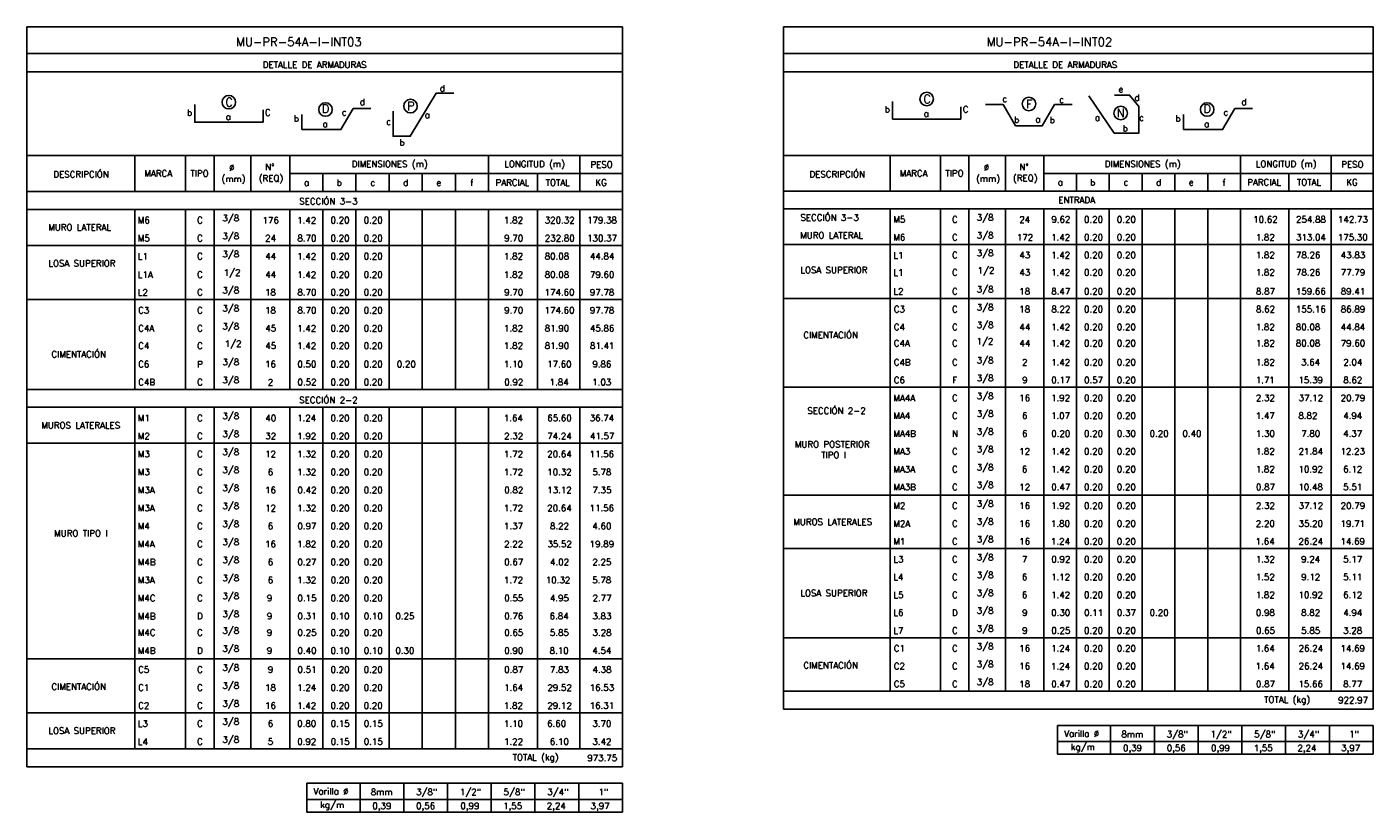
# Model space of a CAD drawing. Header units: metres. Extents: x -260 to 410, y 23 to 160.
# Tile 6 of 15: x -91 to -33, y 45 to 78. Entities that reach past the tile are written whole.
import ezdxf
from ezdxf.enums import TextEntityAlignment as Align

# ---------------------------------------------------------------- set-up
doc = ezdxf.new("R2010")
doc.units = ezdxf.units.M
for name, color, linetype in [('XREF-SE-CUADROS DE DESPIECE - HUAURA_PQT4$0$21', 3, 'Continuous'), ('XREF-SE-CUADROS DE DESPIECE - HUAURA_PQT4$0$21C', 3, 'Continuous'), ('XREF-SE-CUADROS DE DESPIECE - HUAURA_PQT4$0$23', 2, 'Continuous'), ('XREF-SE-CUADROS DE DESPIECE - HUAURA_PQT4$0$S-ANNO-TEXT', 7, 'Continuous'), ('XREF-SE-CUADROS DE DESPIECE - HUAURA_PQT4$0$S-LNWK-0006', 1, 'Continuous')]:
    doc.layers.add(name, color=color, linetype=linetype)
doc.styles.add('XREF-SE-CUADROS DE DESPIECE - HUAURA_PQT4$0$TEGEPSA 100', font='romans.shx')

# ---------------------------------------------------------------- blocks, each defined once
blk = doc.blocks.new('XREF-SE-CUADROS DE DESPIECE - HUAURA_PQT4')
at = {"color": 3}
for p, q in [((-86.158, 72.91), (-86.158, 71.379)), ((-83.992, 72.91), (-83.992, 71.379)), ((-82.78, 72.91), (-82.78, 71.379)), ((-81.21, 72.91), (-81.21, 71.379)), ((-79.56, 72.91), (-79.56, 71.379)), ((-71.093, 72.91), (-71.093, 71.379)), ((-67.198, 72.91), (-67.198, 71.379)), ((-53.983, 72.91), (-53.983, 71.394)), ((-51.839, 72.91), (-51.839, 71.394)), ((-50.639, 72.91), (-50.639, 71.394)), ((-49.085, 72.91), (-49.085, 71.394)), ((-47.452, 72.91), (-47.452, 71.394)), ((-39.071, 72.91), (-39.071, 71.394)), ((-35.216, 72.91), (-35.216, 71.394)), ((-79.56, 72.14), (-65.389, 72.14)), ((-78.149, 72.14), (-78.149, 71.379)), ((-76.738, 72.14), (-76.738, 71.379)), ((-75.327, 72.14), (-75.327, 71.379)), ((-73.915, 72.14), (-73.915, 71.379)), ((-72.504, 72.14), (-72.504, 71.379)), ((-69.006, 72.14), (-69.006, 71.379)), ((-47.452, 72.148), (-33.426, 72.148)), ((-46.055, 72.148), (-46.055, 71.394)), ((-44.658, 72.148), (-44.658, 71.394)), ((-43.262, 72.148), (-43.262, 71.394)), ((-41.865, 72.148), (-41.865, 71.394)), ((-40.468, 72.148), (-40.468, 71.394)), ((-37.006, 72.148), (-37.006, 71.394)), ((-90.749, 71.379), (-65.389, 71.379)), ((-58.527, 71.394), (-33.426, 71.394)), ((-90.749, 70.617), (-65.389, 70.617)), ((-86.158, 70.617), (-86.158, 62.958)), ((-83.992, 70.617), (-83.992, 62.958)), ((-82.78, 70.617), (-82.78, 62.958)), ((-81.21, 70.617), (-81.21, 62.958)), ((-79.56, 70.617), (-79.56, 62.958)), ((-78.149, 70.617), (-78.149, 62.958)), ((-76.738, 70.617), (-76.738, 62.958)), ((-75.327, 70.617), (-75.327, 62.958)), ((-73.915, 70.617), (-73.915, 62.958)), ((-72.504, 70.617), (-72.504, 62.958)), ((-71.093, 70.617), (-71.093, 62.958)), ((-69.006, 70.617), (-69.006, 66.017)), ((-67.198, 70.617), (-67.198, 62.958)), ((-58.527, 70.64), (-33.426, 70.64)), ((-53.983, 70.64), (-53.983, 50.116)), ((-51.839, 70.64), (-51.839, 50.116)), ((-50.639, 70.64), (-50.639, 50.116)), ((-49.085, 70.64), (-49.085, 50.116)), ((-47.452, 70.64), (-47.452, 50.116)), ((-46.055, 70.64), (-46.055, 50.116)), ((-44.658, 70.64), (-44.658, 50.116)), ((-43.262, 70.64), (-43.262, 50.116)), ((-41.865, 70.64), (-41.865, 50.116)), ((-40.468, 70.64), (-40.468, 50.116)), ((-39.071, 70.64), (-39.071, 50.116)), ((-37.006, 70.64), (-37.006, 50.116)), ((-35.216, 70.64), (-35.216, 50.116)), ((-90.749, 69.084), (-65.389, 69.084)), ((-58.527, 69.123), (-33.426, 69.123)), ((-90.749, 66.783), (-65.389, 66.783)), ((-58.527, 66.823), (-33.426, 66.823)), ((-69.006, 66.017), (-69.006, 62.958)), ((-90.749, 62.958), (-65.389, 62.958)), ((-58.527, 63.047), (-33.426, 63.047)), ((-90.749, 62.196), (-65.389, 62.196)), ((-86.158, 62.196), (-86.158, 47.663)), ((-83.992, 62.196), (-83.992, 47.663)), ((-82.78, 62.196), (-82.78, 47.663)), ((-81.21, 62.196), (-81.21, 47.663)), ((-79.56, 62.196), (-79.56, 47.663)), ((-78.149, 62.196), (-78.149, 47.663)), ((-76.738, 62.196), (-76.738, 47.663)), ((-75.327, 62.196), (-75.327, 47.663)), ((-73.915, 62.196), (-73.915, 47.663)), ((-72.504, 62.196), (-72.504, 47.663)), ((-71.093, 62.196), (-71.093, 47.663)), ((-69.006, 62.196), (-69.006, 47.663)), ((-67.198, 62.196), (-67.198, 47.663)), ((-90.749, 60.664), (-65.389, 60.664)), ((-58.527, 58.458), (-33.426, 58.458)), ((-58.527, 56.183), (-33.426, 56.183)), ((-58.527, 52.391), (-33.426, 52.391)), ((-90.749, 51.494), (-86.158, 51.494)), ((-86.158, 51.494), (-65.389, 51.494)), ((-58.527, 50.116), (-33.426, 50.116)), ((-90.749, 49.196), (-65.389, 49.196)), ((-90.749, 47.663), (-65.389, 47.663))]:
    blk.add_line(p, q, dxfattribs=at)
at = {"layer": 'XREF-SE-CUADROS DE DESPIECE - HUAURA_PQT4$0$21'}
for p, q in [((-44.602, 48.66), (-44.602, 47.432)), ((-42.739, 48.66), (-42.739, 47.432)), ((-40.876, 48.66), (-40.876, 47.432)), ((-39.014, 48.66), (-39.014, 47.432)), ((-37.151, 48.66), (-37.151, 47.432)), ((-35.288, 48.66), (-35.288, 47.432)), ((-46.867, 47.972), (-33.426, 47.972)), ((-76.565, 46.199), (-76.565, 44.971)), ((-74.703, 46.199), (-74.703, 44.971)), ((-72.84, 46.199), (-72.84, 44.971)), ((-70.977, 46.199), (-70.977, 44.971)), ((-69.115, 46.199), (-69.115, 44.971)), ((-67.252, 46.199), (-67.252, 44.971)), ((-78.83, 45.511), (-65.389, 45.511))]:
    blk.add_line(p, q, dxfattribs=at)
at = {"layer": 'XREF-SE-CUADROS DE DESPIECE - HUAURA_PQT4$0$21C'}
for centre in [(-82.149, 75.177), (-78.035, 74.865), (-74.413, 75.012), (-52.432, 75.313), (-48.08, 75.103), (-40.491, 74.865), (-44.172, 74.716)]:
    blk.add_circle(centre, 0.288, dxfattribs=at)
at = {"layer": 'XREF-SE-CUADROS DE DESPIECE - HUAURA_PQT4$0$23'}
for p, q in [((-90.749, 78.38), (-90.749, 46.889)), ((-65.389, 78.38), (-65.389, 46.889)), ((-58.527, 78.38), (-58.527, 49.35)), ((-33.426, 78.38), (-33.426, 49.35)), ((-90.749, 72.91), (-65.389, 72.91)), ((-58.527, 72.91), (-33.426, 72.91)), ((-58.527, 49.35), (-33.426, 49.35)), ((-46.867, 48.66), (-46.867, 47.432)), ((-46.867, 48.66), (-33.426, 48.66)), ((-46.867, 48.66), (-46.867, 47.432)), ((-33.426, 48.66), (-33.426, 47.432)), ((-46.867, 47.432), (-33.426, 47.432)), ((-90.749, 46.889), (-65.389, 46.889)), ((-78.83, 46.199), (-78.83, 44.971)), ((-78.83, 46.199), (-65.389, 46.199)), ((-78.83, 46.199), (-78.83, 44.971)), ((-65.389, 46.199), (-65.389, 44.971)), ((-78.83, 44.971), (-65.389, 44.971))]:
    blk.add_line(p, q, dxfattribs=at)
for points in [[(-65.389, 78.38), (-90.749, 78.38)], [(-33.426, 78.38), (-58.527, 78.38)], [(-65.389, 77.244), (-90.749, 77.244)], [(-33.426, 77.244), (-58.527, 77.244)], [(-65.389, 76.474), (-90.749, 76.474)], [(-33.426, 76.474), (-58.527, 76.474)]]:
    blk.add_lwpolyline(points, dxfattribs=at)
at = {"layer": 'XREF-SE-CUADROS DE DESPIECE - HUAURA_PQT4$0$S-LNWK-0006', "flags": 128}
for points in [[(-72.564, 75.568), (-73.317, 75.568), (-74.422, 73.731), (-75.159, 73.731), (-75.159, 74.798)], [(-76.1, 74.908), (-76.853, 74.908), (-77.377, 74.013), (-79.046, 74.013)], [(-79.046, 74.013), (-79.046, 74.661)], [(-49.929, 75.074), (-49.176, 75.074), (-48.652, 74.179), (-48.083, 74.179), (-48.083, 74.179)], [(-46.238, 75.074), (-46.991, 75.074), (-47.515, 74.179), (-48.083, 74.179), (-48.083, 74.179)], [(-38.556, 74.908), (-39.31, 74.908), (-39.833, 74.013), (-41.503, 74.013)], [(-41.503, 74.013), (-41.503, 74.661)]]:
    blk.add_lwpolyline(points, dxfattribs=at)
at = {"layer": 'XREF-SE-CUADROS DE DESPIECE - HUAURA_PQT4$0$S-LNWK-0006'}
for points in [[(-50.974, 74.985), (-50.974, 74.475, -0.414214), (-50.987, 74.461), (-53.883, 74.461), (-53.883, 75.212)], [(-80.691, 74.848), (-80.691, 74.338, -0.414214), (-80.704, 74.325), (-83.6, 74.325), (-83.6, 75.076)]]:
    blk.add_lwpolyline(points, format="xyb", dxfattribs=at)
blk.add_lwpolyline([(-45.523, 75.455), (-44.444, 73.861), (-43.4, 73.861), (-43.4, 74.999), (-43.791, 75.478), (-44.442, 75.478)], dxfattribs=at)
at = {"style": 'XREF-SE-CUADROS DE DESPIECE - HUAURA_PQT4$0$TEGEPSA 100'}
for s, p in [('DESCRIPCIÓN', (-89.623, 71.971)), ('MARCA', (-85.746, 72.01)), ('TIPO', (-83.785, 72.01)), ('Ø', (-82.136, 72.259)), ('N°', (-80.601, 72.282)), ('DIMENSIONES (m)', (-76.916, 72.413)), ('LONGITUD (m)', (-70.422, 72.413)), ('PESO', (-66.753, 72.391)), ('DESCRIPCIÓN', (-57.425, 71.978)), ('MARCA', (-53.582, 72.018)), ('TIPO', (-51.638, 72.018)), ('Ø', (-50.003, 72.267)), ('N°', (-48.485, 72.29)), ('DIMENSIONES (m)', (-44.851, 72.417)), ('LONGITUD (m)', (-38.421, 72.417)), ('PESO', (-34.781, 72.395)), ('(mm)', (-82.463, 71.785)), ('(REQ)', (-80.876, 71.808)), ('a', (-78.95, 71.626)), ('b', (-77.561, 71.617)), ('c', (-76.125, 71.626)), ('d', (-74.727, 71.617)), ('e', (-73.315, 71.626)), ('f', (-71.87, 71.615)), ('PARCIAL', (-70.794, 71.625)), ('TOTAL', (-68.662, 71.625)), ('KG', (-66.541, 71.625)), ('(mm)', (-50.33, 71.792)), ('(REQ)', (-48.76, 71.815)), ('a', (-46.849, 71.638)), ('b', (-45.475, 71.628)), ('c', (-44.052, 71.638)), ('d', (-42.669, 71.629)), ('e', (-41.272, 71.638)), ('f', (-39.841, 71.626)), ('PARCIAL', (-38.783, 71.637)), ('TOTAL', (-36.671, 71.637)), ('KG', (-34.568, 71.637)), ('ENTRADA', (-46.828, 70.883)), ('MURO LATERAL', (-89.84, 69.716)), ('M6', (-86.025, 70.023)), ('C', (-83.504, 70.023)), (' 3/8', (-82.613, 70.11)), ('176', (-80.714, 70.021)), ('1.42', (-79.238, 70.021)), ('0.20', (-77.82, 70.023)), ('0.20', (-76.409, 70.023)), ('1.82', (-70.433, 70.023)), ('320.32', (-68.699, 70.023)), ('179.38', (-66.897, 70.023)), ('SECCIÓN 3-3', (-57.811, 70.136)), ('M5', (-53.852, 70.053)), ('C', (-51.357, 70.052)), (' 3/8', (-50.49, 70.137)), ('24', (-48.49, 70.05)), ('9.62', (-47.127, 70.053)), ('0.20', (-45.734, 70.053)), ('0.20', (-44.337, 70.053)), ('10.62', (-38.53, 70.053)), ('254.88', (-36.707, 70.053)), ('142.73', (-34.919, 70.053)), ('M5', (-86.025, 69.257)), ('C', (-83.504, 69.257)), (' 3/8', (-82.613, 69.344)), ('24', (-80.603, 69.257)), ('8.70', (-79.23, 69.257)), ('0.20', (-77.82, 69.257)), ('0.20', (-76.409, 69.257)), ('9.70', (-70.425, 69.257)), ('232.80', (-68.694, 69.257)), ('130.37', (-66.893, 69.257)), ('MURO LATERAL', (-57.819, 69.378)), ('M6', (-53.852, 69.295)), ('C', (-51.357, 69.294)), (' 3/8', (-50.49, 69.379)), ('172', (-48.598, 69.292)), ('1.42', (-47.137, 69.293)), ('0.20', (-45.734, 69.295)), ('0.20', (-44.337, 69.295)), ('1.82', (-38.422, 69.295)), ('313.04', (-36.708, 69.295)), ('175.30', (-34.924, 69.295)), (' 3/8', (-82.613, 68.578)), ('L1', (-53.852, 68.532)), ('C', (-51.357, 68.536)), (' 3/8', (-50.49, 68.621)), ('43', (-48.484, 68.536)), ('1.42', (-47.137, 68.534)), ('0.20', (-45.734, 68.536)), ('0.20', (-44.337, 68.536)), ('1.82', (-38.422, 68.536)), ('78.26', (-36.71, 68.536)), ('43.83', (-34.802, 68.536)), ('LOSA SUPERIOR', (-89.836, 68.184)), ('L1', (-86.025, 68.487)), ('C', (-83.504, 68.491)), ('44', (-80.6, 68.491)), ('1.42', (-79.238, 68.489)), ('0.20', (-77.82, 68.491)), ('0.20', (-76.409, 68.491)), ('1.82', (-70.433, 68.491)), ('80.08', (-68.701, 68.491)), ('44.84', (-66.774, 68.491)), ('L1A', (-86.025, 67.704)), ('C', (-83.504, 67.708)), ('1/2', (-82.37, 67.795)), ('44', (-80.6, 67.708)), ('1.42', (-79.238, 67.706)), ('0.20', (-77.82, 67.708)), ('0.20', (-76.409, 67.708)), ('1.82', (-70.433, 67.708)), ('80.08', (-68.701, 67.708)), ('79.60', (-66.774, 67.708)), ('LOSA SUPERIOR', (-57.815, 67.9)), ('L1', (-53.852, 67.796)), ('C', (-51.357, 67.799)), ('1/2', (-50.269, 67.884)), ('43', (-48.484, 67.799)), ('1.42', (-47.137, 67.797)), ('0.20', (-45.734, 67.799)), ('0.20', (-44.337, 67.799)), ('1.82', (-38.422, 67.799)), ('78.26', (-36.71, 67.799)), ('77.79', (-34.802, 67.799)), ('L2', (-86.025, 66.952)), ('C', (-83.504, 66.955)), (' 3/8', (-82.613, 67.043)), ('18', (-80.61, 66.956)), ('8.70', (-79.23, 66.956)), ('0.20', (-77.82, 66.956)), ('0.20', (-76.409, 66.956)), ('9.70', (-70.425, 66.956)), ('174.60', (-68.704, 66.956)), ('97.78', (-66.776, 66.956)), ('L2', (-53.852, 66.99)), ('C', (-51.357, 66.994)), (' 3/8', (-50.49, 67.079)), ('18', (-48.493, 66.994)), ('8.47', (-47.129, 66.994)), ('0.20', (-45.734, 66.994)), ('0.20', (-44.337, 66.994)), ('8.87', (-38.414, 66.994)), ('159.66', (-36.713, 66.994)), ('89.41', (-34.803, 66.994)), (' 3/8', (-82.613, 66.276)), ('C3', (-53.836, 66.236)), ('C', (-51.357, 66.235)), (' 3/8', (-50.49, 66.32)), ('18', (-48.493, 66.236)), ('8.22', (-47.127, 66.236)), ('0.20', (-45.734, 66.236)), ('0.20', (-44.337, 66.236)), ('8.62', (-38.412, 66.236)), ('155.16', (-36.713, 66.236)), ('86.89', (-34.803, 66.236)), ('C3', (-86.01, 66.19)), ('C', (-83.504, 66.189)), ('18', (-80.61, 66.19)), ('8.70', (-79.23, 66.19)), ('0.20', (-77.82, 66.19)), ('0.20', (-76.409, 66.19)), ('9.70', (-70.425, 66.19)), ('174.60', (-68.704, 66.19)), ('97.78', (-66.776, 66.19)), ('C4A', (-86.01, 65.423)), ('C', (-83.504, 65.423)), (' 3/8', (-82.613, 65.51)), ('45', (-80.6, 65.424)), ('1.42', (-79.238, 65.422)), ('0.20', (-77.82, 65.424)), ('0.20', (-76.409, 65.424)), ('1.82', (-70.433, 65.424)), ('81.90', (-68.701, 65.424)), ('45.86', (-66.774, 65.424)), ('CIMENTACIÓN', (-57.687, 65.133)), ('C4', (-53.836, 65.477)), ('C', (-51.357, 65.477)), (' 3/8', (-50.49, 65.562)), ('44', (-48.484, 65.478)), ('1.42', (-47.137, 65.475)), ('0.20', (-45.734, 65.478)), ('0.20', (-44.337, 65.478)), ('1.82', (-38.422, 65.478)), ('80.08', (-36.713, 65.478)), ('44.84', (-34.803, 65.478)), ('C4', (-86.01, 64.679)), ('C', (-83.504, 64.679)), ('1/2', (-82.327, 64.766)), ('45', (-80.6, 64.679)), ('1.42', (-79.238, 64.677)), ('0.20', (-77.82, 64.679)), ('0.20', (-76.409, 64.679)), ('1.82', (-70.433, 64.679)), ('81.90', (-68.701, 64.679)), ('81.41', (-66.774, 64.679)), ('C4A', (-53.836, 64.787)), ('C', (-51.357, 64.787)), ('1/2', (-50.314, 64.872)), ('44', (-48.484, 64.788)), ('1.42', (-47.137, 64.786)), ('0.20', (-45.734, 64.788)), ('0.20', (-44.337, 64.788)), ('1.82', (-38.422, 64.788)), ('80.08', (-36.713, 64.788)), ('79.60', (-34.803, 64.788)), ('CIMENTACIÓN', (-89.707, 64.317)), (' 3/8', (-82.613, 63.984)), ('C4B', (-53.836, 63.976)), ('C', (-51.357, 63.976)), (' 3/8', (-50.49, 64.061)), ('2', (-48.375, 63.974)), ('1.42', (-47.137, 63.975)), ('0.20', (-45.734, 63.977)), ('0.20', (-44.337, 63.977)), ('1.82', (-38.422, 63.977)), ('3.64', (-36.49, 63.977)), ('2.04', (-34.694, 63.977)), ('C6', (-86.01, 63.897)), ('P', (-83.504, 63.894)), ('16', (-80.61, 63.897)), ('0.50', (-79.232, 63.897)), ('0.20', (-77.82, 63.897)), ('0.20', (-76.409, 63.897)), ('0.20', (-74.998, 63.897)), ('1.10', (-70.437, 63.897)), ('17.60', (-68.598, 63.897)), ('9.86', (-66.671, 63.897)), ('C4B', (-86.01, 63.13)), ('C', (-83.504, 63.13)), (' 3/8', (-82.613, 63.217)), ('2', (-80.493, 63.127)), ('0.52', (-79.227, 63.131)), ('0.20', (-77.82, 63.131)), ('0.20', (-76.409, 63.131)), ('0.92', (-70.422, 63.131)), ('1.84', (-68.491, 63.131)), ('1.03', (-66.676, 63.131)), ('C6', (-53.836, 63.218)), ('F', (-51.345, 63.216)), (' 3/8', (-50.49, 63.303)), ('9', (-48.374, 63.218)), ('0.17', (-47.128, 63.218)), ('0.57', (-45.731, 63.218)), ('0.20', (-44.337, 63.218)), ('1.71', (-38.422, 63.216)), ('15.39', (-36.603, 63.218)), ('8.62', (-34.695, 63.218)), ('MA4A', (-53.852, 62.457)), ('C', (-51.357, 62.459)), (' 3/8', (-50.49, 62.544)), ('16', (-48.494, 62.46)), ('1.92', (-47.137, 62.46)), ('0.20', (-45.734, 62.46)), ('0.20', (-44.337, 62.46)), ('2.32', (-38.416, 62.46)), ('37.12', (-36.595, 62.46)), ('20.79', (-34.807, 62.46)), (' 3/8', (-82.613, 61.689)), ('SECCIÓN 2-2', (-57.517, 61.911)), ('MA4', (-53.852, 61.699)), ('C', (-51.357, 61.701)), (' 3/8', (-50.49, 61.786)), ('6', (-48.376, 61.702)), ('1.07', (-47.139, 61.702)), ('0.20', (-45.734, 61.702)), ('0.20', (-44.337, 61.702)), ('1.47', (-38.424, 61.7)), ('8.82', (-36.605, 61.702)), ('4.94', (-34.698, 61.702)), ('MUROS LATERALES', (-90.134, 61.295)), ('M1', (-86.025, 61.6)), ('C', (-83.504, 61.602)), ('40', (-80.598, 61.603)), ('1.24', (-79.243, 61.601)), ('0.20', (-77.82, 61.603)), ('0.20', (-76.409, 61.603)), ('1.64', (-70.439, 61.603)), ('65.60', (-68.591, 61.603)), ('36.74', (-66.783, 61.603)), ('M2', (-86.025, 60.834)), ('C', (-83.504, 60.836)), (' 3/8', (-82.613, 60.923)), ('32', (-80.599, 60.837)), ('1.92', (-79.238, 60.837)), ('0.20', (-77.82, 60.837)), ('0.20', (-76.409, 60.837)), ('2.32', (-70.427, 60.837)), ('74.24', (-68.591, 60.835)), ('41.57', (-66.773, 60.837)), ('MA4B', (-53.852, 60.941)), ('N', (-51.357, 60.943)), (' 3/8', (-50.49, 61.028)), ('6', (-48.376, 60.943)), ('0.20', (-47.128, 60.943)), ('0.20', (-45.734, 60.943)), ('0.30', (-44.335, 60.943)), ('0.20', (-42.94, 60.943)), ('0.40', (-41.544, 60.943)), ('1.30', (-38.417, 60.943)), ('7.80', (-36.487, 60.943)), ('4.37', (-34.7, 60.943)), ('M3', (-86.025, 60.07)), ('C', (-83.504, 60.07)), (' 3/8', (-82.613, 60.157)), ('12', (-80.607, 60.067)), ('1.32', (-79.238, 60.07)), ('0.20', (-77.82, 60.07)), ('0.20', (-76.409, 60.07)), ('1.72', (-70.433, 60.068)), ('20.64', (-68.593, 60.07)), ('11.56', (-66.788, 60.07)), ('MURO POSTERIOR', (-58.046, 60.485)), ('TIPO I', (-56.926, 60.032)), ('MA3', (-53.852, 60.185)), ('C', (-51.357, 60.184)), (' 3/8', (-50.49, 60.269)), ('12', (-48.496, 60.182)), ('1.42', (-47.137, 60.183)), ('0.20', (-45.734, 60.185)), ('0.20', (-44.337, 60.185)), ('1.82', (-38.422, 60.185)), ('21.84', (-36.599, 60.185)), ('12.23', (-34.814, 60.183)), (' 3/8', (-82.613, 59.391)), ('MA3A', (-53.852, 59.427)), ('C', (-51.357, 59.426)), (' 3/8', (-50.49, 59.511)), ('6', (-48.379, 59.427)), ('1.42', (-47.137, 59.425)), ('0.20', (-45.734, 59.427)), ('0.20', (-44.337, 59.427)), ('1.82', (-38.422, 59.427)), ('10.92', (-36.602, 59.427)), ('6.12', (-34.697, 59.427)), ('M3', (-86.025, 59.304)), ('C', (-83.504, 59.304)), ('6', (-80.495, 59.304)), ('1.32', (-79.238, 59.304)), ('0.20', (-77.82, 59.304)), ('0.20', (-76.409, 59.304)), ('1.72', (-70.433, 59.302)), ('10.32', (-68.593, 59.304)), ('5.78', (-66.672, 59.304)), (' 3/8', (-50.49, 58.753)), ('M3A', (-86.025, 58.538)), ('C', (-83.504, 58.538)), (' 3/8', (-82.613, 58.625)), ('16', (-80.61, 58.538)), ('0.42', (-79.227, 58.538)), ('0.20', (-77.82, 58.538)), ('0.20', (-76.409, 58.538)), ('0.82', (-70.422, 58.538)), ('13.12', (-68.593, 58.538)), ('7.35', (-66.668, 58.538)), ('MA3B', (-53.852, 58.668)), ('C', (-51.357, 58.668)), ('12', (-48.49, 58.664)), ('0.47', (-47.128, 58.668)), ('0.20', (-45.734, 58.668)), ('0.20', (-44.337, 58.668)), ('0.87', (-38.413, 58.668)), ('10.48', (-36.605, 58.668)), ('5.51', (-34.698, 58.668)), ('M3A', (-86.025, 57.772)), ('C', (-83.504, 57.771)), (' 3/8', (-82.613, 57.859)), ('12', (-80.607, 57.768)), ('1.32', (-79.238, 57.772)), ('0.20', (-77.82, 57.772)), ('0.20', (-76.409, 57.772)), ('1.72', (-70.433, 57.77)), ('20.64', (-68.593, 57.772)), ('11.56', (-66.788, 57.772)), ('M2', (-53.852, 57.868)), ('C', (-51.357, 57.87)), (' 3/8', (-50.49, 57.955)), ('16', (-48.494, 57.87)), ('1.92', (-47.137, 57.87)), ('0.20', (-45.734, 57.87)), ('0.20', (-44.337, 57.87)), ('2.32', (-38.416, 57.87)), ('37.12', (-36.595, 57.87)), ('20.79', (-34.807, 57.87)), (' 3/8', (-82.613, 57.093)), ('MUROS LATERALES', (-58.113, 57.186)), ('M2A', (-53.852, 57.109)), ('C', (-51.357, 57.111)), (' 3/8', (-50.49, 57.197)), ('16', (-48.494, 57.112)), ('1.80', (-47.141, 57.112)), ('0.20', (-45.734, 57.112)), ('0.20', (-44.337, 57.112)), ('2.20', (-38.42, 57.112)), ('35.20', (-36.599, 57.112)), ('19.71', (-34.812, 57.112)), ('MURO TIPO I', (-89.586, 56.699)), ('M4', (-86.025, 57.003)), ('C', (-83.504, 57.005)), ('6', (-80.495, 57.006)), ('0.97', (-79.229, 57.006)), ('0.20', (-77.82, 57.006)), ('0.20', (-76.409, 57.006)), ('1.37', (-70.435, 57.006)), ('8.22', (-68.476, 57.006)), ('4.60', (-66.668, 57.006)), ('M4A', (-86.025, 56.237)), ('C', (-83.504, 56.239)), (' 3/8', (-82.613, 56.326)), ('16', (-80.61, 56.24)), ('1.82', (-79.238, 56.24)), ('0.20', (-77.82, 56.24)), ('0.20', (-76.409, 56.24)), ('2.22', (-70.427, 56.238)), ('35.52', (-68.586, 56.24)), ('19.89', (-66.786, 56.24)), ('M1', (-53.852, 56.351)), ('C', (-51.357, 56.353)), (' 3/8', (-50.49, 56.438)), ('16', (-48.494, 56.354)), ('1.24', (-47.143, 56.352)), ('0.20', (-45.734, 56.354)), ('0.20', (-44.337, 56.354)), ('1.64', (-38.428, 56.354)), ('26.24', (-36.601, 56.354)), ('14.69', (-34.813, 56.354)), ('M4B', (-86.025, 55.471)), ('C', (-83.504, 55.473)), (' 3/8', (-82.613, 55.56)), ('6', (-80.495, 55.474)), ('0.27', (-79.229, 55.474)), ('0.20', (-77.82, 55.474)), ('0.20', (-76.409, 55.474)), ('0.67', (-70.424, 55.474)), ('4.02', (-68.472, 55.474)), ('2.25', (-66.67, 55.474)), ('L3', (-53.852, 55.595)), ('C', (-51.357, 55.595)), (' 3/8', (-50.49, 55.68)), ('7', (-48.377, 55.593)), ('0.92', (-47.126, 55.595)), ('0.20', (-45.734, 55.595)), ('0.20', (-44.337, 55.595)), ('1.32', (-38.422, 55.595)), ('9.24', (-36.49, 55.595)), ('5.17', (-34.698, 55.595)), (' 3/8', (-82.613, 54.794)), ('L4', (-53.852, 54.834)), ('C', (-51.357, 54.836)), (' 3/8', (-50.49, 54.922)), ('6', (-48.379, 54.837)), ('1.12', (-47.137, 54.835)), ('0.20', (-45.734, 54.837)), ('0.20', (-44.337, 54.837)), ('1.52', (-38.422, 54.837)), ('9.12', (-36.485, 54.837)), ('5.11', (-34.697, 54.837)), ('M3A', (-86.025, 54.707)), ('C', (-83.504, 54.707)), ('6', (-80.495, 54.707)), ('1.32', (-79.238, 54.707)), ('0.20', (-77.815, 54.707)), ('0.20', (-76.404, 54.707)), ('1.72', (-70.433, 54.707)), ('10.32', (-68.653, 54.707)), ('5.78', (-66.675, 54.707)), ('M4C', (-86.025, 53.941)), ('C', (-83.504, 53.941)), (' 3/8', (-82.613, 54.028)), ('9', (-80.532, 53.941)), ('0.15', (-79.226, 53.941)), ('0.20', (-77.82, 53.941)), ('0.20', (-76.409, 53.941)), ('0.55', (-70.422, 53.941)), ('4.95', (-68.48, 53.941)), ('2.77', (-66.663, 53.941)), ('LOSA SUPERIOR', (-57.815, 54.152)), ('L5', (-53.852, 54.079)), ('C', (-51.357, 54.078)), (' 3/8', (-50.49, 54.163)), ('6', (-48.379, 54.079)), ('1.42', (-47.137, 54.077)), ('0.20', (-45.734, 54.079)), ('0.20', (-44.337, 54.079)), ('1.82', (-38.422, 54.079)), ('10.92', (-36.602, 54.079)), ('6.12', (-34.697, 54.079)), ('M4B', (-86.025, 53.172)), ('D', (-83.504, 53.175)), (' 3/8', (-82.613, 53.262)), ('9', (-80.532, 53.175)), ('0.31', (-79.227, 53.175)), ('0.10', (-77.82, 53.175)), ('0.10', (-76.405, 53.175)), ('0.25', (-75.058, 53.175)), ('0.76', (-70.422, 53.175)), ('6.84', (-68.491, 53.175)), ('3.83', (-66.668, 53.175)), ('L6', (-53.852, 53.32)), ('D', (-51.36, 53.318)), (' 3/8', (-50.49, 53.405)), ('9', (-48.374, 53.32)), ('0.30', (-47.131, 53.32)), ('0.11', (-45.731, 53.32)), ('0.37', (-44.335, 53.32)), ('0.20', (-42.94, 53.32)), ('0.98', (-38.417, 53.32)), ('8.82', (-36.488, 53.32)), ('4.94', (-34.697, 53.318)), ('M4C', (-86.025, 52.473)), ('C', (-83.504, 52.473)), (' 3/8', (-82.613, 52.56)), ('9', (-80.532, 52.474)), ('0.25', (-79.226, 52.474)), ('0.20', (-77.82, 52.474)), ('0.20', (-76.409, 52.474)), ('0.65', (-70.422, 52.474)), ('5.85', (-68.48, 52.474)), ('3.28', (-66.663, 52.474)), ('L7', (-53.852, 52.559)), ('C', (-51.357, 52.561)), (' 3/8', (-50.49, 52.647)), ('9', (-48.374, 52.562)), ('0.25', (-47.126, 52.562)), ('0.20', (-45.734, 52.562)), ('0.20', (-44.337, 52.562)), ('0.65', (-38.411, 52.562)), ('5.85', (-36.486, 52.562)), ('3.28', (-34.7, 52.562)), (' 3/8', (-50.49, 51.888)), ('M4B', (-86.025, 51.705)), ('D', (-83.504, 51.707)), (' 3/8', (-82.613, 51.794)), ('9', (-80.532, 51.707)), ('0.40', (-79.227, 51.707)), ('0.10', (-77.82, 51.707)), ('0.10', (-76.405, 51.707)), ('0.30', (-75.058, 51.707)), ('0.90', (-70.422, 51.707)), ('8.10', (-68.491, 51.707)), ('4.54', (-66.668, 51.707)), ('C1', (-53.836, 51.803)), ('C', (-51.357, 51.803)), ('16', (-48.494, 51.804)), ('1.24', (-47.137, 51.802)), ('0.20', (-45.734, 51.804)), ('0.20', (-44.337, 51.804)), ('1.64', (-38.422, 51.804)), ('26.24', (-36.596, 51.804)), ('14.69', (-34.812, 51.804)), ('C5', (-86.01, 50.901)), ('C', (-83.504, 50.9)), (' 3/8', (-82.613, 50.987)), ('9', (-80.49, 50.901)), ('0.51', (-79.227, 50.901)), ('0.20', (-77.82, 50.901)), ('0.20', (-76.409, 50.901)), ('0.87', (-70.423, 50.901)), ('7.83', (-68.477, 50.901)), ('4.38', (-66.665, 50.901)), ('CIMENTACIÓN', (-57.687, 51.08)), ('C2', (-53.836, 51.045)), ('C', (-51.357, 51.045)), (' 3/8', (-50.49, 51.13)), ('16', (-48.493, 51.045)), ('1.24', (-47.143, 51.043)), ('0.20', (-45.734, 51.045)), ('0.20', (-44.337, 51.045)), ('1.64', (-38.428, 51.045)), ('26.24', (-36.596, 51.045)), ('14.69', (-34.811, 51.045)), ('CIMENTACIÓN', (-89.707, 50.171)), (' 3/8', (-82.613, 50.221)), ('C5', (-53.836, 50.287)), ('C', (-51.357, 50.286)), (' 3/8', (-50.49, 50.372)), ('18', (-48.493, 50.287)), ('0.47', (-47.128, 50.287)), ('0.20', (-45.734, 50.287)), ('0.20', (-44.337, 50.287)), ('0.87', (-38.413, 50.287)), ('15.66', (-36.605, 50.287)), ('8.77', (-34.697, 50.287)), ('C1', (-86.01, 50.134)), ('C', (-83.504, 50.134)), ('18', (-80.61, 50.135)), ('1.24', (-79.24, 50.135)), ('0.20', (-77.82, 50.135)), ('0.20', (-76.409, 50.135)), ('1.64', (-70.429, 50.135)), ('29.52', (-68.586, 50.135)), ('16.53', (-66.784, 50.135)), ('C2', (-86.01, 49.368)), ('C', (-83.504, 49.368)), (' 3/8', (-82.613, 49.455)), ('16', (-80.61, 49.368)), ('1.42', (-79.243, 49.366)), ('0.20', (-77.82, 49.368)), ('0.20', (-76.409, 49.368)), ('1.82', (-70.439, 49.368)), ('29.12', (-68.587, 49.368)), ('16.31', (-66.784, 49.368)), ('L3', (-86.025, 48.598)), ('C', (-83.504, 48.602)), (' 3/8', (-82.613, 48.689)), ('6', (-80.492, 48.602)), ('0.80', (-79.24, 48.6)), ('0.15', (-77.815, 48.602)), ('0.15', (-76.404, 48.602)), ('1.10', (-70.435, 48.6)), ('6.60', (-68.597, 48.602)), ('3.70', (-66.671, 48.602)), ('LOSA SUPERIOR', (-89.836, 48.295)), (' 3/8', (-82.613, 47.923)), ('L4', (-86.025, 47.832)), ('C', (-83.504, 47.836)), ('5', (-80.495, 47.836)), ('0.92', (-79.237, 47.836)), ('0.15', (-77.815, 47.836)), ('0.15', (-76.404, 47.836)), ('1.22', (-70.432, 47.836)), ('6.10', (-68.48, 47.836)), ('3.42', (-66.67, 47.836))]:
    blk.add_text(s, height=0.27, dxfattribs=at).set_placement(p)
at = {"layer": 'XREF-SE-CUADROS DE DESPIECE - HUAURA_PQT4$0$23', "style": 'XREF-SE-CUADROS DE DESPIECE - HUAURA_PQT4$0$TEGEPSA 100'}
for s, p in [('SECCIÓN 3-3', (-79.152, 70.824)), ('SECCIÓN 2-2', (-79.153, 62.369)), ('TOTAL (kg)', (-38.066, 49.623)), ('922.97', (-34.914, 49.598)), ('TOTAL (kg)', (-70.067, 47.167)), ('973.75', (-66.887, 47.142))]:
    blk.add_text(s, height=0.27, dxfattribs=at).set_placement(p)
at = {"layer": 'XREF-SE-CUADROS DE DESPIECE - HUAURA_PQT4$0$S-ANNO-TEXT', "color": 4, "style": 'XREF-SE-CUADROS DE DESPIECE - HUAURA_PQT4$0$TEGEPSA 100'}
for s, p in [('MU-PR-54A-I-INT03', (-81.84, 77.564)), ('MU-PR-54A-I-INT02', (-49.877, 77.564))]:
    blk.add_text(s, height=0.36233, dxfattribs=at).set_placement(p)
at = {"layer": 'XREF-SE-CUADROS DE DESPIECE - HUAURA_PQT4$0$S-ANNO-TEXT', "style": 'XREF-SE-CUADROS DE DESPIECE - HUAURA_PQT4$0$TEGEPSA 100'}
for s, height, p in [('DETALLE DE ARMADURAS', 0.27006, (-80.707, 76.635)), ('DETALLE DE ARMADURAS', 0.27006, (-48.743, 76.635)), ('Varilla %%C', 0.27, (-46.582, 48.177)), ('8mm', 0.27, (-44.142, 48.151)), ('3/8"', 0.27, (-42.214, 48.151)), ('1/2"', 0.27, (-40.351, 48.151)), ('5/8"', 0.27, (-38.489, 48.151)), ('3/4"', 0.27, (-36.626, 48.151)), ('1"', 0.27, (-34.447, 48.151)), ('kg/m', 0.27, (-46.296, 47.607)), ('0,39', 0.27, (-44.075, 47.562)), ('0,56', 0.27, (-42.213, 47.562)), ('0,99', 0.27, (-40.328, 47.562)), ('1,55', 0.27, (-38.51, 47.562)), ('2,24', 0.27, (-36.647, 47.562)), ('3,97', 0.27, (-34.785, 47.562)), ('Varilla %%C', 0.27, (-78.546, 45.716)), ('8mm', 0.27, (-76.106, 45.691)), ('3/8"', 0.27, (-74.178, 45.691)), ('1/2"', 0.27, (-72.315, 45.691)), ('5/8"', 0.27, (-70.452, 45.691)), ('3/4"', 0.27, (-68.59, 45.691)), ('1"', 0.27, (-66.411, 45.691)), ('kg/m', 0.27, (-78.259, 45.146)), ('0,39', 0.27, (-76.039, 45.101)), ('0,56', 0.27, (-74.176, 45.101)), ('0,99', 0.27, (-72.291, 45.101)), ('1,55', 0.27, (-70.473, 45.101)), ('2,24', 0.27, (-68.611, 45.101)), ('3,97', 0.27, (-66.748, 45.101))]:
    blk.add_text(s, height=height, dxfattribs=at).set_placement(p)
for s, p in [('d', (-72.956, 75.636)), ('c', (-49.007, 75.187)), ('c', (-46.583, 75.155)), ('b', (-83.715, 74.604)), ('C', (-80.369, 74.604)), ('c', (-77.132, 74.609)), ('b', (-53.999, 74.74)), ('C', (-50.652, 74.74)), ('b', (-48.493, 74.297)), ('b', (-46.98, 74.283)), ('c', (-39.589, 74.609)), ('c', (-75.242, 74.214)), ('b', (-74.666, 73.329))]:
    blk.add_text(s, height=0.27, dxfattribs=at).set_placement(p, align=Align.RIGHT)
for s, height, p in [('e', 0.27, (-44.164, 75.598)), ('C', 0.362, (-82.135, 74.995)), ('d', 0.27, (-76.47, 75.052)), ('P', 0.362, (-74.399, 74.83)), ('C', 0.362, (-52.418, 75.132)), ('F', 0.362, (-48.066, 74.921)), ('d', 0.27, (-43.48, 75.238)), ('d', 0.27, (-38.927, 75.052)), ('a', 0.27, (-82.171, 74.424)), ('b', 0.27, (-79.273, 74.35)), ('D', 0.362, (-78.033, 74.72)), ('a', 0.27, (-73.702, 74.501)), ('a', 0.27, (-52.454, 74.561)), ('a', 0.27, (-47.698, 74.321)), ('a', 0.27, (-45.161, 74.391)), ('N', 0.362, (-44.171, 74.546)), ('c', 0.27, (-43.284, 74.391)), ('b', 0.27, (-41.73, 74.35)), ('D', 0.362, (-40.49, 74.72)), ('a', 0.27, (-78.051, 74.115)), ('b', 0.27, (-43.981, 73.935)), ('a', 0.27, (-40.508, 74.115))]:
    blk.add_text(s, height=height, dxfattribs=at).set_placement(p, align=Align.CENTER)

msp = doc.modelspace()

# ---------------------------------------------------------------- block references
msp.add_blockref('XREF-SE-CUADROS DE DESPIECE - HUAURA_PQT4', (0, 0))

doc.saveas('drawing.dxf')
